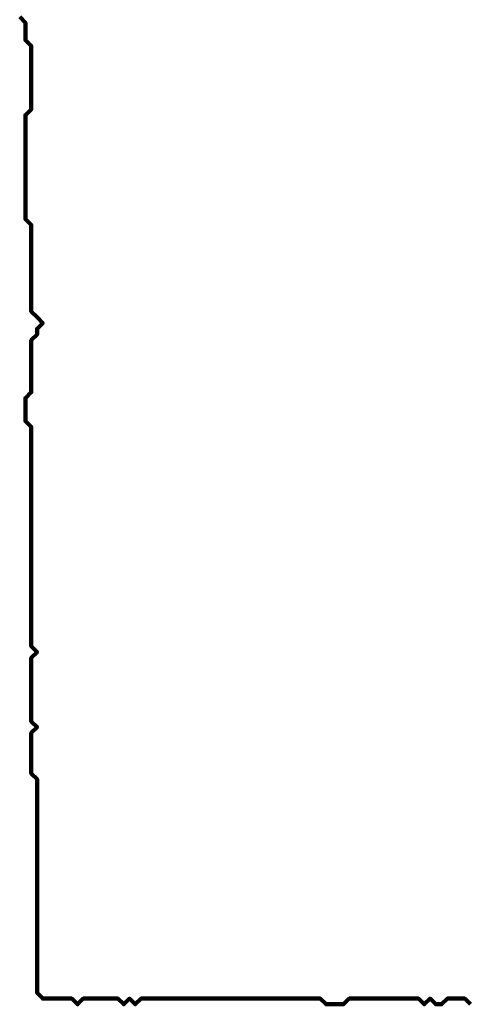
# Model space of a CAD drawing. Header units: metres. Extents: x 2413 to 4131, y 3282 to 4239.
# Tile 43 of 57: x 2941.937 to 2942.651, y 4227.956 to 4229.53. Entities that reach past the tile are written whole.
import ezdxf

# ---------------------------------------------------------------- set-up
doc = ezdxf.new("R2010")
doc.units = ezdxf.units.M
doc.layers.add('P', color=250, linetype='Continuous', lineweight=100)

msp = doc.modelspace()

# ---------------------------------------------------------------- linework, layer by layer
at = {"layer": 'P', "color": 0, "linetype": 'Continuous'}
msp.add_lwpolyline([(2941.9373, 4229.5341), (2941.9465, 4229.5248), (2941.9465, 4229.5156), (2941.9465, 4229.5064), (2941.9465, 4229.4971), (2941.9558, 4229.4879), (2941.9558, 4229.4787), (2941.9558, 4229.4694), (2941.9558, 4229.4602), (2941.9558, 4229.451), (2941.9558, 4229.4417), (2941.9558, 4229.4325), (2941.9558, 4229.4233), (2941.9558, 4229.4141), (2941.9558, 4229.4048), (2941.9558, 4229.3956), (2941.9558, 4229.3864), (2941.9465, 4229.3771), (2941.9465, 4229.3679), (2941.9465, 4229.3587), (2941.9465, 4229.3494), (2941.9465, 4229.3402), (2941.9465, 4229.331), (2941.9465, 4229.3217), (2941.9465, 4229.3125), (2941.9465, 4229.3033), (2941.9465, 4229.2941), (2941.9465, 4229.2848), (2941.9465, 4229.2756), (2941.9465, 4229.2664), (2941.9465, 4229.2571), (2941.9465, 4229.2479), (2941.9465, 4229.2387), (2941.9465, 4229.2294), (2941.9465, 4229.2202), (2941.9465, 4229.211), (2941.9558, 4229.2017), (2941.9558, 4229.1925), (2941.9558, 4229.1833), (2941.9558, 4229.1741), (2941.9558, 4229.1648), (2941.9558, 4229.1556), (2941.9558, 4229.1464), (2941.9558, 4229.1371), (2941.9558, 4229.1279), (2941.9558, 4229.1187), (2941.9558, 4229.1094), (2941.9558, 4229.1002), (2941.9558, 4229.091), (2941.9558, 4229.0817), (2941.9558, 4229.0725), (2941.9558, 4229.0633), (2941.965, 4229.0541), (2941.9742, 4229.0448), (2941.965, 4229.0356), (2941.965, 4229.0264), (2941.9558, 4229.0171), (2941.9558, 4229.0079), (2941.9558, 4228.9987), (2941.9558, 4228.9894), (2941.9558, 4228.9802), (2941.9558, 4228.971), (2941.9558, 4228.9617), (2941.9558, 4228.9525), (2941.9558, 4228.9433), (2941.9558, 4228.9341), (2941.9465, 4228.9248), (2941.9465, 4228.9156), (2941.9465, 4228.9064), (2941.9465, 4228.8971), (2941.9465, 4228.8879), (2941.9558, 4228.8787), (2941.9558, 4228.8694), (2941.9558, 4228.8602), (2941.9558, 4228.851), (2941.9558, 4228.8417), (2941.9558, 4228.8325), (2941.9558, 4228.8233), (2941.9558, 4228.8141), (2941.9558, 4228.8048), (2941.9558, 4228.7956), (2941.9558, 4228.7864), (2941.9558, 4228.7771), (2941.9558, 4228.7679), (2941.9558, 4228.7587), (2941.9558, 4228.7494), (2941.9558, 4228.7402), (2941.9558, 4228.731), (2941.9558, 4228.7217), (2941.9558, 4228.7125), (2941.9558, 4228.7033), (2941.9558, 4228.6941), (2941.9558, 4228.6848), (2941.9558, 4228.6756), (2941.9558, 4228.6664), (2941.9558, 4228.6571), (2941.9558, 4228.6479), (2941.9558, 4228.6387), (2941.9558, 4228.6294), (2941.9558, 4228.6202), (2941.9558, 4228.611), (2941.9558, 4228.6017), (2941.9558, 4228.5925), (2941.9558, 4228.5833), (2941.9558, 4228.5741), (2941.9558, 4228.5648), (2941.9558, 4228.5556), (2941.9558, 4228.5464), (2941.9558, 4228.5371), (2941.9558, 4228.5279), (2941.965, 4228.5187), (2941.9558, 4228.5094), (2941.9558, 4228.5002), (2941.9558, 4228.491), (2941.9558, 4228.4817), (2941.9558, 4228.4725), (2941.9558, 4228.4633), (2941.9558, 4228.4541), (2941.9558, 4228.4448), (2941.9558, 4228.4356), (2941.9558, 4228.4264), (2941.9558, 4228.4171), (2941.9558, 4228.4079), (2941.965, 4228.3987), (2941.9558, 4228.3894), (2941.9558, 4228.3802), (2941.9558, 4228.371), (2941.9558, 4228.3617), (2941.9558, 4228.3525), (2941.9558, 4228.3433), (2941.9558, 4228.3341), (2941.9558, 4228.3248), (2941.965, 4228.3156), (2941.965, 4228.3064), (2941.965, 4228.2971), (2941.965, 4228.2879), (2941.965, 4228.2787), (2941.965, 4228.2694), (2941.965, 4228.2602), (2941.965, 4228.251), (2941.965, 4228.2417), (2941.965, 4228.2325), (2941.965, 4228.2233), (2941.965, 4228.2141), (2941.965, 4228.2048), (2941.965, 4228.1956), (2941.965, 4228.1864), (2941.965, 4228.1771), (2941.965, 4228.1679), (2941.965, 4228.1587), (2941.965, 4228.1494), (2941.965, 4228.1402), (2941.965, 4228.131), (2941.965, 4228.1217), (2941.965, 4228.1125), (2941.965, 4228.1033), (2941.965, 4228.0941), (2941.965, 4228.0848), (2941.965, 4228.0756), (2941.965, 4228.0664), (2941.965, 4228.0571), (2941.965, 4228.0479), (2941.965, 4228.0387), (2941.965, 4228.0294), (2941.965, 4228.0202), (2941.965, 4228.011), (2941.965, 4228.0017), (2941.965, 4227.9925), (2941.965, 4227.9833), (2941.965, 4227.9741), (2941.9742, 4227.9648), (2941.9835, 4227.9648), (2941.9927, 4227.9648), (2942.0019, 4227.9648), (2942.0111, 4227.9648), (2942.0204, 4227.9648), (2942.0296, 4227.9556), (2942.0388, 4227.9648), (2942.0481, 4227.9648), (2942.0573, 4227.9648), (2942.0665, 4227.9648), (2942.0758, 4227.9648), (2942.085, 4227.9648), (2942.0942, 4227.9648), (2942.1035, 4227.9556), (2942.1127, 4227.9648), (2942.1219, 4227.9556), (2942.1311, 4227.9648), (2942.1404, 4227.9648), (2942.1496, 4227.9648), (2942.1588, 4227.9648), (2942.1681, 4227.9648), (2942.1773, 4227.9648), (2942.1865, 4227.9648), (2942.1958, 4227.9648), (2942.205, 4227.9648), (2942.2142, 4227.9648), (2942.2235, 4227.9648), (2942.2327, 4227.9648), (2942.2419, 4227.9648), (2942.2511, 4227.9648), (2942.2604, 4227.9648), (2942.2696, 4227.9648), (2942.2788, 4227.9648), (2942.2881, 4227.9648), (2942.2973, 4227.9648), (2942.3065, 4227.9648), (2942.3158, 4227.9648), (2942.325, 4227.9648), (2942.3342, 4227.9648), (2942.3435, 4227.9648), (2942.3527, 4227.9648), (2942.3619, 4227.9648), (2942.3711, 4227.9648), (2942.3804, 4227.9648), (2942.3896, 4227.9648), (2942.3988, 4227.9648), (2942.4081, 4227.9648), (2942.4173, 4227.9648), (2942.4265, 4227.9556), (2942.4358, 4227.9556), (2942.445, 4227.9556), (2942.4542, 4227.9556), (2942.4635, 4227.9648), (2942.4727, 4227.9648), (2942.4819, 4227.9648), (2942.4911, 4227.9648), (2942.5004, 4227.9648), (2942.5096, 4227.9648), (2942.5188, 4227.9648), (2942.5281, 4227.9648), (2942.5373, 4227.9648), (2942.5465, 4227.9648), (2942.5558, 4227.9648), (2942.565, 4227.9648), (2942.5742, 4227.9648), (2942.5835, 4227.9556), (2942.5927, 4227.9648), (2942.6019, 4227.9556), (2942.6111, 4227.9556), (2942.6204, 4227.9648), (2942.6296, 4227.9648), (2942.6388, 4227.9648), (2942.6481, 4227.9648), (2942.6573, 4227.9556)], dxfattribs=at)

doc.saveas('drawing.dxf')
